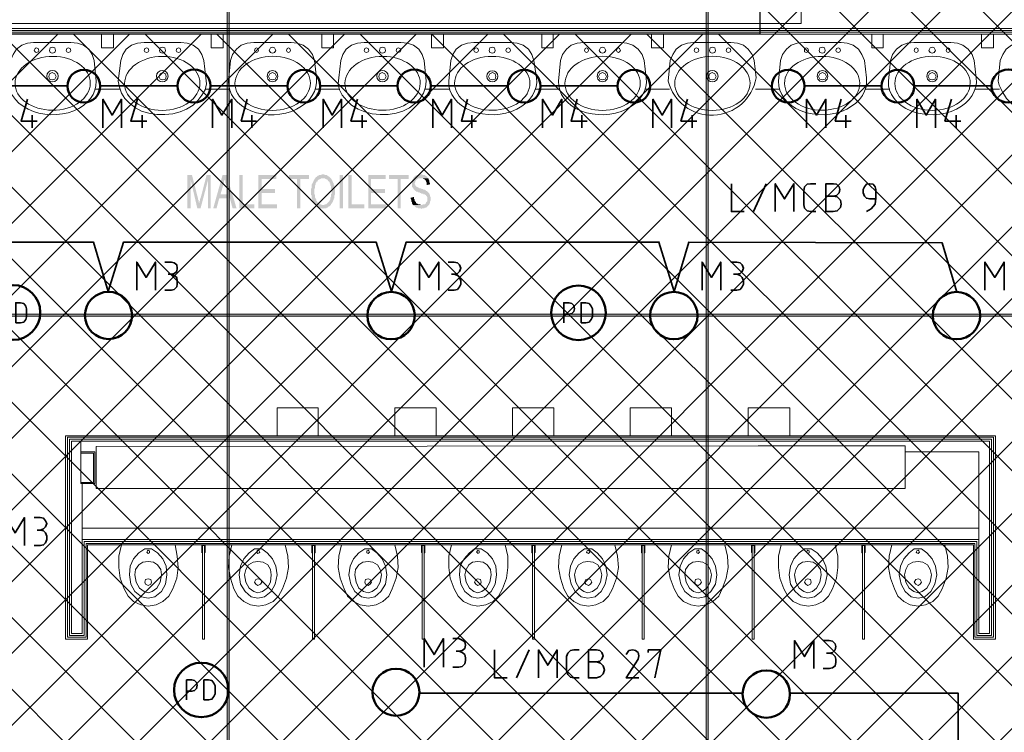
# Model space of a CAD drawing. Header units: millimetres. Extents: x 1.7 to 32.8, y 0.3 to 23.1.
# Tile 68 of 106: x 21.7 to 24.2, y 2.3 to 4.1. Entities that reach past the tile are written whole.
import ezdxf

# ---------------------------------------------------------------- set-up
doc = ezdxf.new("R2010")
doc.units = ezdxf.units.MM
doc.layers.add('PDF_Geometry', color=9, linetype='Continuous', true_color=0x808080)
doc.layers.add('PDF_Solid Fills', color=9, linetype='Continuous', true_color=0x808080)

msp = doc.modelspace()

# ---------------------------------------------------------------- hatches: boundary and pattern name
h = msp.add_hatch()
h.set_pattern_fill('ANSI37', color=256, scale=0.04)
edge = h.paths.add_edge_path()
edge.add_line((20.8971, 4.0215), (20.902, 1.01))
edge.add_line((20.902, 1.01), (25.1312, 0.9183))
edge.add_line((25.1312, 0.9183), (25.1103, 9.4614))
edge.add_line((25.1103, 9.4614), (23.5612, 9.4147))
edge.add_line((23.5612, 9.4147), (23.5612, 4.0215))
edge.add_line((23.5612, 4.0215), (20.902, 4.0215))
at = {"layer": 'PDF_Solid Fills', "transparency": 33554559}
for points in [[(22.1387, 3.6682), (22.127, 3.6682), (22.127, 3.5849), (22.1354, 3.5849), (22.1354, 3.6565)], [(22.1387, 3.6682), (22.1354, 3.6565), (22.152, 3.5849), (22.157, 3.5966), (22.157, 3.5982), (22.1554, 3.5999), (22.1554, 3.6049), (22.1537, 3.6066), (22.1537, 3.6099)], [(22.1854, 3.6682), (22.1754, 3.6682), (22.1603, 3.6099), (22.1603, 3.6099), (22.1587, 3.6082), (22.1587, 3.6032), (22.157, 3.6015), (22.157, 3.5966), (22.152, 3.5849), (22.1603, 3.5849), (22.1787, 3.6549)], [(22.2253, 3.6682), (22.2153, 3.6682), (22.192, 3.5849), (22.2003, 3.5849), (22.207, 3.6099), (22.2337, 3.6099), (22.2103, 3.6199), (22.217, 3.6432), (22.217, 3.6465), (22.2187, 3.6482), (22.2187, 3.6532), (22.2203, 3.6549), (22.2203, 3.6599)], [(22.2253, 3.6682), (22.2203, 3.6599), (22.2203, 3.6565), (22.222, 3.6549), (22.222, 3.6499), (22.2237, 3.6465), (22.2237, 3.6449), (22.2253, 3.6416), (22.2304, 3.6199), (22.2103, 3.6199), (22.2337, 3.6099), (22.2404, 3.5849), (22.2504, 3.5849)], [(22.2653, 3.6682), (22.257, 3.6682), (22.257, 3.5849), (22.2953, 3.5849), (22.2953, 3.5949), (22.2653, 3.5949)], [(22.3503, 3.6682), (22.3053, 3.6682), (22.3053, 3.5849), (22.352, 3.5849), (22.352, 3.5949), (22.3137, 3.5949), (22.3137, 3.6232), (22.347, 3.6232), (22.347, 3.6332), (22.3137, 3.6332), (22.3137, 3.6582), (22.3503, 3.6582)], [(22.432, 3.6682), (22.382, 3.6682), (22.382, 3.6582), (22.402, 3.6582), (22.402, 3.5849), (22.4103, 3.5849), (22.4103, 3.6582), (22.432, 3.6582)], [(22.4487, 3.6616), (22.447, 3.6599), (22.4453, 3.6582), (22.4453, 3.6565), (22.4437, 3.6549), (22.4437, 3.6532), (22.442, 3.6516), (22.442, 3.6499), (22.4404, 3.6482), (22.4404, 3.6465), (22.4387, 3.6449), (22.4387, 3.6365), (22.437, 3.6332), (22.437, 3.6249), (22.437, 3.6182), (22.4387, 3.6166), (22.4387, 3.6099), (22.4404, 3.6066), (22.4404, 3.6049), (22.4404, 3.6049), (22.442, 3.6032), (22.442, 3.5999), (22.4437, 3.5982), (22.4453, 3.5966), (22.4453, 3.5949), (22.447, 3.5932), (22.4487, 3.5915), (22.4503, 3.5915), (22.452, 3.5899), (22.452, 3.5882), (22.4537, 3.5882), (22.4553, 3.5866), (22.457, 3.5866), (22.4587, 3.5849), (22.4653, 3.5849), (22.467, 3.5832), (22.467, 3.5832), (22.4687, 3.5849), (22.4753, 3.5849), (22.477, 3.5866), (22.4787, 3.5866), (22.4803, 3.5882), (22.482, 3.5899), (22.4837, 3.5899), (22.4853, 3.5915), (22.487, 3.5932), (22.4637, 3.5932), (22.462, 3.5949), (22.4587, 3.5949), (22.457, 3.5966), (22.4553, 3.5982), (22.4537, 3.5982), (22.4537, 3.5999), (22.452, 3.6015), (22.452, 3.6032), (22.4503, 3.6032), (22.4503, 3.6066), (22.4487, 3.6082), (22.4487, 3.6099), (22.447, 3.6115), (22.447, 3.6182), (22.4453, 3.6199), (22.4453, 3.6332), (22.447, 3.6349), (22.447, 3.6416), (22.4487, 3.6449), (22.4487, 3.6482), (22.4503, 3.6499), (22.4503, 3.6516), (22.452, 3.6516), (22.4537, 3.6532), (22.4537, 3.6549), (22.4553, 3.6565), (22.457, 3.6565), (22.4587, 3.6582), (22.4603, 3.6582), (22.462, 3.6599), (22.467, 3.6599)], [(22.467, 3.6699), (22.4637, 3.6699), (22.462, 3.6682), (22.457, 3.6682), (22.4553, 3.6665), (22.4537, 3.6665), (22.452, 3.6649), (22.4503, 3.6632), (22.4487, 3.6632), (22.4487, 3.6616), (22.467, 3.6599), (22.472, 3.6599), (22.4737, 3.6582), (22.4753, 3.6582), (22.477, 3.6565), (22.4787, 3.6565), (22.4787, 3.6549), (22.4803, 3.6532), (22.482, 3.6516), (22.4837, 3.6499), (22.4837, 3.6482), (22.4853, 3.6465), (22.4853, 3.6432), (22.487, 3.6399), (22.487, 3.6332), (22.4887, 3.6316), (22.4887, 3.6215), (22.487, 3.6199), (22.487, 3.6132), (22.4853, 3.6115), (22.4853, 3.6066), (22.4837, 3.6049), (22.4837, 3.6032), (22.482, 3.6015), (22.482, 3.6015), (22.4803, 3.5999), (22.4787, 3.5982), (22.4787, 3.5982), (22.477, 3.5966), (22.4753, 3.5949), (22.472, 3.5949), (22.4703, 3.5932), (22.467, 3.5932), (22.487, 3.5932), (22.487, 3.5949), (22.4887, 3.5966), (22.4903, 3.5982), (22.4903, 3.5999), (22.492, 3.6015), (22.492, 3.6049), (22.4937, 3.6049), (22.4937, 3.6082), (22.4953, 3.6099), (22.4953, 3.6166), (22.497, 3.6199), (22.497, 3.6332), (22.4953, 3.6365), (22.4953, 3.6432), (22.4937, 3.6449), (22.4937, 3.6482), (22.492, 3.6499), (22.492, 3.6516), (22.4903, 3.6532), (22.4903, 3.6549), (22.4887, 3.6565), (22.4887, 3.6582), (22.487, 3.6599), (22.4853, 3.6616), (22.4837, 3.6632), (22.482, 3.6649), (22.4803, 3.6649), (22.4787, 3.6665), (22.477, 3.6682), (22.472, 3.6682), (22.4703, 3.6699), (22.4687, 3.6699)], [(22.5387, 3.6682), (22.5303, 3.6682), (22.5303, 3.5849), (22.5703, 3.5849), (22.5703, 3.5949), (22.5387, 3.5949)], [(22.6237, 3.6682), (22.5803, 3.6682), (22.5803, 3.5849), (22.6253, 3.5849), (22.6253, 3.5949), (22.587, 3.5949), (22.587, 3.6232), (22.622, 3.6232), (22.622, 3.6332), (22.587, 3.6332), (22.587, 3.6582), (22.6237, 3.6582)], [(22.682, 3.6682), (22.632, 3.6682), (22.632, 3.6582), (22.6537, 3.6582), (22.6537, 3.5849), (22.662, 3.5849), (22.662, 3.6582), (22.682, 3.6582)], [(22.712, 3.6699), (22.707, 3.6699), (22.7053, 3.6682), (22.702, 3.6682), (22.7003, 3.6665), (22.6987, 3.6665), (22.697, 3.6649), (22.6953, 3.6632), (22.6937, 3.6616), (22.6937, 3.6599), (22.692, 3.6582), (22.692, 3.6582), (22.6903, 3.6549), (22.6903, 3.6382), (22.692, 3.6365), (22.692, 3.6365), (22.6937, 3.6349), (22.6937, 3.6332), (22.6953, 3.6316), (22.697, 3.6299), (22.6987, 3.6282), (22.7003, 3.6282), (22.7003, 3.6265), (22.7037, 3.6265), (22.7053, 3.6249), (22.7087, 3.6249), (22.7103, 3.6232), (22.712, 3.6232), (22.7137, 3.6215), (22.7187, 3.6215), (22.7187, 3.6199), (22.722, 3.6199), (22.7237, 3.6182), (22.7253, 3.6182), (22.7253, 3.6166), (22.727, 3.6149), (22.727, 3.6149), (22.7287, 3.6115), (22.7287, 3.6032), (22.727, 3.6015), (22.7253, 3.5999), (22.7253, 3.5982), (22.7237, 3.5966), (22.722, 3.5949), (22.717, 3.5949), (22.7153, 3.5932), (22.692, 3.5932), (22.6937, 3.5915), (22.6953, 3.5915), (22.697, 3.5899), (22.6987, 3.5882), (22.7003, 3.5866), (22.7037, 3.5866), (22.7053, 3.5849), (22.712, 3.5849), (22.7137, 3.5832), (22.7137, 3.5832), (22.7153, 3.5849), (22.7203, 3.5849), (22.722, 3.5866), (22.7253, 3.5866), (22.727, 3.5882), (22.727, 3.5882), (22.7287, 3.5899), (22.7303, 3.5915), (22.732, 3.5932), (22.7337, 3.5949), (22.7337, 3.5966), (22.7353, 3.5982), (22.7353, 3.6015), (22.737, 3.6049), (22.737, 3.6115), (22.7353, 3.6149), (22.7353, 3.6182), (22.7337, 3.6199), (22.7337, 3.6215), (22.732, 3.6232), (22.7303, 3.6249), (22.7287, 3.6265), (22.727, 3.6282), (22.7253, 3.6282), (22.7253, 3.6299), (22.7237, 3.6299), (22.722, 3.6316), (22.7187, 3.6316), (22.717, 3.6332), (22.7153, 3.6332), (22.712, 3.6349), (22.7087, 3.6349), (22.707, 3.6365), (22.7053, 3.6365), (22.7037, 3.6382), (22.702, 3.6382), (22.7003, 3.6399), (22.7003, 3.6399), (22.6987, 3.6416), (22.6987, 3.6432), (22.697, 3.6449), (22.697, 3.6482), (22.697, 3.6482), (22.6987, 3.6516), (22.6987, 3.6532), (22.7003, 3.6549), (22.7003, 3.6565), (22.702, 3.6565), (22.7037, 3.6582), (22.7037, 3.6582), (22.7053, 3.6599), (22.7303, 3.6599), (22.7287, 3.6616), (22.7287, 3.6632), (22.727, 3.6649), (22.7253, 3.6649), (22.7237, 3.6665), (22.7237, 3.6665), (22.722, 3.6682), (22.717, 3.6682), (22.7153, 3.6699), (22.7137, 3.6699)], [(22.7303, 3.6599), (22.712, 3.6599), (22.717, 3.6599), (22.7187, 3.6582), (22.7203, 3.6582), (22.722, 3.6565), (22.722, 3.6565), (22.7237, 3.6549), (22.7253, 3.6532), (22.7253, 3.6516), (22.727, 3.6482), (22.727, 3.6432), (22.7353, 3.6449), (22.7353, 3.6465), (22.7337, 3.6499), (22.7337, 3.6532), (22.732, 3.6565), (22.732, 3.6582), (22.732, 3.6582)], [(22.6953, 3.6132), (22.687, 3.6115), (22.687, 3.6082), (22.6887, 3.6049), (22.6887, 3.6015), (22.6903, 3.5999), (22.6903, 3.5966), (22.692, 3.5949), (22.692, 3.5932), (22.7137, 3.5932), (22.712, 3.5932), (22.7103, 3.5949), (22.7053, 3.5949), (22.7037, 3.5966), (22.702, 3.5966), (22.7003, 3.5982), (22.7003, 3.5999), (22.6987, 3.6015), (22.697, 3.6032), (22.697, 3.6066), (22.6953, 3.6082), (22.6953, 3.6099)], [(29.8551, 3.3165), (29.8551, 3.3199), (2.9827, 3.3199), (2.9827, 3.3149), (29.8551, 3.3149)]]:
    msp.add_hatch(color=256, dxfattribs=at).paths.add_polyline_path(points)

# ---------------------------------------------------------------- linework, layer by layer
msp.add_lwpolyline([(20.8971, 4.0215), (20.902, 1.01), (25.1312, 0.9183), (25.1103, 9.4614), (23.5612, 9.4147), (23.5612, 4.0215), (20.902, 4.0215)])
at = {"layer": 'PDF_Geometry', "lineweight": 5}
for points in [[(22.232, 0.2783), (22.232, 22.9143), (22.232, 22.8592), (22.227, 22.8592), (22.227, 22.9143), (22.227, 0.2783)], [(23.432, 0.2783), (23.432, 22.9143), (23.432, 22.8592), (23.427, 22.8592), (23.427, 22.9143), (23.427, 0.2783)]]:
    msp.add_lwpolyline(points, dxfattribs=at)
at = {"layer": 'PDF_Geometry', "lineweight": 18}
for points in [[(17.1989, 4.0482), (17.1989, 4.3832), (17.3005, 4.3832), (17.3005, 4.1415), (23.557, 4.1415), (23.557, 4.3949), (23.6653, 4.3949), (23.6653, 4.0482), (17.3005, 4.0482), (17.3005, 3.8632), (17.0672, 3.8632), (17.0672, 3.9599), (17.1989, 3.9599)], [(21.942, 3.9865), (21.942, 4.0215), (21.912, 4.0215), (21.912, 3.9865)], [(22.217, 3.9865), (22.217, 4.0215), (22.187, 4.0215), (22.187, 3.9865)], [(22.4937, 3.9865), (22.4937, 4.0215), (22.4637, 4.0215), (22.4637, 3.9865)], [(22.7687, 3.9865), (22.7687, 4.0215), (22.7387, 4.0215), (22.7387, 3.9865)], [(23.0437, 3.9865), (23.0437, 4.0215), (23.0153, 4.0215), (23.0153, 3.9865)], [(23.3203, 3.9865), (23.3203, 4.0215), (23.2903, 4.0215), (23.2903, 3.9865)], [(23.8703, 3.9865), (23.8703, 4.0215), (23.842, 4.0215), (23.842, 3.9865)], [(24.147, 3.9865), (24.147, 4.0215), (24.117, 4.0215), (24.117, 3.9865)], [(22.1104, 3.9999), (22.127, 3.9982), (22.142, 3.9932), (22.1554, 3.9832), (22.1637, 3.9699), (22.1687, 3.9549), (22.1737, 3.9115), (22.1754, 3.8965), (22.172, 3.8815), (22.1637, 3.8682), (22.1537, 3.8549), (22.142, 3.8432), (22.1253, 3.8332), (22.1087, 3.8265), (22.0904, 3.8215), (22.0704, 3.8199), (22.0504, 3.8199), (22.0304, 3.8232), (22.012, 3.8282), (21.997, 3.8365), (21.982, 3.8482), (21.9703, 3.8599), (21.962, 3.8732), (21.957, 3.8882), (21.9537, 3.9032), (21.9603, 3.9549), (21.9654, 3.9699), (21.9737, 3.9832), (21.987, 3.9932), (22.002, 3.9982), (22.0187, 3.9999), (22.0637, 3.9999)], [(22.7203, 3.9549), (22.7153, 3.9699), (22.707, 3.9832), (22.6937, 3.9932), (22.6787, 3.9982), (22.662, 3.9999), (22.6153, 3.9999), (22.5703, 3.9999), (22.5537, 3.9982), (22.5387, 3.9932), (22.5253, 3.9832), (22.517, 3.9699), (22.512, 3.9549), (22.507, 3.9115), (22.5053, 3.8965), (22.5087, 3.8815), (22.5153, 3.8682), (22.527, 3.8549), (22.5387, 3.8432), (22.5553, 3.8332), (22.572, 3.8265), (22.5903, 3.8215), (22.6103, 3.8199), (22.6303, 3.8199), (22.6503, 3.8232), (22.667, 3.8282), (22.6837, 3.8365), (22.6987, 3.8482), (22.7103, 3.8599), (22.7187, 3.8732), (22.7237, 3.8882), (22.7253, 3.9032)], [(21.7554, 3.9799), (21.7537, 3.9849), (21.7487, 3.9865), (21.7454, 3.9849), (21.7437, 3.9799), (21.7454, 3.9765), (21.7487, 3.9749), (21.7537, 3.9765)], [(21.797, 3.9799), (21.7954, 3.9865), (21.7887, 3.9882), (21.7837, 3.9865), (21.782, 3.9799), (21.7837, 3.9749), (21.7887, 3.9732), (21.7954, 3.9749)], [(21.8354, 3.9799), (21.8337, 3.9849), (21.8287, 3.9865), (21.8254, 3.9849), (21.8237, 3.9799), (21.8254, 3.9765), (21.8287, 3.9749), (21.8337, 3.9765)], [(22.0304, 3.9799), (22.0287, 3.9849), (22.0254, 3.9865), (22.0203, 3.9849), (22.0187, 3.9799), (22.0203, 3.9765), (22.0254, 3.9749), (22.0287, 3.9765)], [(22.072, 3.9799), (22.0704, 3.9865), (22.0653, 3.9882), (22.0587, 3.9865), (22.057, 3.9799), (22.0587, 3.9749), (22.0653, 3.9732), (22.0704, 3.9749)], [(22.1104, 3.9799), (22.1087, 3.9849), (22.1054, 3.9865), (22.1004, 3.9849), (22.0987, 3.9799), (22.1004, 3.9765), (22.1054, 3.9749), (22.1087, 3.9765)], [(22.3053, 3.9799), (22.3037, 3.9849), (22.3003, 3.9865), (22.297, 3.9849), (22.2953, 3.9799), (22.297, 3.9765), (22.3003, 3.9749), (22.3037, 3.9765)], [(22.3487, 3.9799), (22.3454, 3.9865), (22.3403, 3.9882), (22.3354, 3.9865), (22.332, 3.9799), (22.3354, 3.9749), (22.3403, 3.9732), (22.3454, 3.9749)], [(22.3853, 3.9799), (22.3837, 3.9849), (22.3803, 3.9865), (22.377, 3.9849), (22.3753, 3.9799), (22.377, 3.9765), (22.3803, 3.9749), (22.3837, 3.9765)], [(22.582, 3.9799), (22.5803, 3.9849), (22.5753, 3.9865), (22.572, 3.9849), (22.5703, 3.9799), (22.572, 3.9765), (22.5753, 3.9749), (22.5803, 3.9765)], [(22.6237, 3.9799), (22.622, 3.9865), (22.6153, 3.9882), (22.6103, 3.9865), (22.6087, 3.9799), (22.6103, 3.9749), (22.6153, 3.9732), (22.622, 3.9749)], [(22.662, 3.9799), (22.6603, 3.9849), (22.6553, 3.9865), (22.652, 3.9849), (22.6503, 3.9799), (22.652, 3.9765), (22.6553, 3.9749), (22.6603, 3.9765)], [(22.857, 3.9799), (22.8553, 3.9849), (22.852, 3.9865), (22.847, 3.9849), (22.8453, 3.9799), (22.847, 3.9765), (22.852, 3.9749), (22.8553, 3.9765)], [(22.8987, 3.9799), (22.897, 3.9865), (22.892, 3.9882), (22.8853, 3.9865), (22.8837, 3.9799), (22.8853, 3.9749), (22.892, 3.9732), (22.897, 3.9749)], [(22.937, 3.9799), (22.9353, 3.9849), (22.932, 3.9865), (22.927, 3.9849), (22.9253, 3.9799), (22.927, 3.9765), (22.932, 3.9749), (22.9353, 3.9765)], [(23.132, 3.9799), (23.1303, 3.9849), (23.127, 3.9865), (23.1236, 3.9849), (23.122, 3.9799), (23.1236, 3.9765), (23.127, 3.9749), (23.1303, 3.9765)], [(23.1753, 3.9799), (23.172, 3.9865), (23.167, 3.9882), (23.162, 3.9865), (23.1587, 3.9799), (23.162, 3.9749), (23.167, 3.9732), (23.172, 3.9749)], [(23.212, 3.9799), (23.2103, 3.9849), (23.207, 3.9865), (23.2037, 3.9849), (23.202, 3.9799), (23.2037, 3.9765), (23.207, 3.9749), (23.2103, 3.9765)], [(23.4086, 3.9799), (23.407, 3.9849), (23.402, 3.9865), (23.3986, 3.9849), (23.397, 3.9799), (23.3986, 3.9765), (23.402, 3.9749), (23.407, 3.9765)], [(23.4503, 3.9799), (23.4487, 3.9865), (23.442, 3.9882), (23.437, 3.9865), (23.4353, 3.9799), (23.437, 3.9749), (23.442, 3.9732), (23.4487, 3.9749)], [(23.4886, 3.9799), (23.487, 3.9849), (23.482, 3.9865), (23.4786, 3.9849), (23.477, 3.9799), (23.4786, 3.9765), (23.482, 3.9749), (23.487, 3.9765)], [(23.6836, 3.9799), (23.682, 3.9849), (23.6786, 3.9865), (23.6736, 3.9849), (23.6736, 3.9765), (23.6786, 3.9749), (23.682, 3.9765)], [(23.7253, 3.9799), (23.7236, 3.9865), (23.7186, 3.9882), (23.712, 3.9865), (23.7103, 3.9799), (23.712, 3.9749), (23.7186, 3.9732), (23.7236, 3.9749)], [(23.7636, 3.9799), (23.762, 3.9849), (23.7586, 3.9865), (23.7536, 3.9849), (23.752, 3.9799), (23.7536, 3.9765), (23.7586, 3.9749), (23.762, 3.9765)], [(23.9586, 3.9799), (23.957, 3.9849), (23.9536, 3.9865), (23.9503, 3.9849), (23.9486, 3.9799), (23.9503, 3.9765), (23.9536, 3.9749), (23.957, 3.9765)], [(24.002, 3.9799), (23.9986, 3.9865), (23.9936, 3.9882), (23.9886, 3.9865), (23.9853, 3.9799), (23.9886, 3.9749), (23.9936, 3.9732), (23.9986, 3.9749)], [(24.0386, 3.9799), (24.037, 3.9849), (24.0336, 3.9865), (24.0303, 3.9849), (24.0286, 3.9799), (24.0303, 3.9765), (24.0336, 3.9749), (24.037, 3.9765)], [(21.7987, 3.9149), (21.7954, 3.9215), (21.7887, 3.9249), (21.782, 3.9215), (21.7804, 3.9149), (21.782, 3.9082), (21.7887, 3.9065), (21.7954, 3.9082)], [(22.0737, 3.9149), (22.072, 3.9215), (22.0653, 3.9249), (22.0587, 3.9215), (22.0553, 3.9149), (22.0587, 3.9082), (22.0653, 3.9065), (22.072, 3.9082)], [(22.3537, 3.9149), (22.352, 3.9232), (22.347, 3.9282), (22.3403, 3.9299), (22.3337, 3.9282), (22.3287, 3.9232), (22.327, 3.9149), (22.3287, 3.9082), (22.3337, 3.9032), (22.3403, 3.9015), (22.347, 3.9032), (22.352, 3.9082)], [(22.3503, 3.9149), (22.347, 3.9215), (22.3403, 3.9249), (22.3337, 3.9215), (22.3303, 3.9149), (22.3337, 3.9082), (22.3403, 3.9065), (22.347, 3.9082)], [(22.6253, 3.9149), (22.622, 3.9215), (22.6153, 3.9249), (22.6087, 3.9215), (22.607, 3.9149), (22.6087, 3.9082), (22.6153, 3.9065), (22.622, 3.9082)], [(22.9003, 3.9149), (22.8987, 3.9215), (22.892, 3.9249), (22.8853, 3.9215), (22.882, 3.9149), (22.8853, 3.9082), (22.892, 3.9065), (22.8987, 3.9082)], [(23.1803, 3.9149), (23.1786, 3.9232), (23.1737, 3.9282), (23.167, 3.9299), (23.1603, 3.9282), (23.1553, 3.9232), (23.1537, 3.9149), (23.1553, 3.9082), (23.1603, 3.9032), (23.167, 3.9015), (23.1737, 3.9032), (23.1786, 3.9082)], [(23.177, 3.9149), (23.1737, 3.9215), (23.167, 3.9249), (23.1603, 3.9215), (23.157, 3.9149), (23.1603, 3.9082), (23.167, 3.9065), (23.1737, 3.9082)], [(23.452, 3.9149), (23.4487, 3.9215), (23.442, 3.9249), (23.4353, 3.9215), (23.4336, 3.9149), (23.4353, 3.9082), (23.442, 3.9065), (23.4487, 3.9082)], [(23.732, 3.9149), (23.7303, 3.9232), (23.7253, 3.9282), (23.7186, 3.9299), (23.712, 3.9282), (23.707, 3.9232), (23.7053, 3.9149), (23.707, 3.9082), (23.712, 3.9032), (23.7186, 3.9015), (23.7253, 3.9032), (23.7303, 3.9082)], [(23.7286, 3.9149), (23.7253, 3.9215), (23.7186, 3.9249), (23.712, 3.9215), (23.7086, 3.9149), (23.712, 3.9082), (23.7186, 3.9065), (23.7253, 3.9082)], [(24.007, 3.9149), (24.0053, 3.9232), (24.0003, 3.9282), (23.9936, 3.9299), (23.987, 3.9282), (23.9819, 3.9232), (23.9803, 3.9149), (23.9819, 3.9082), (23.987, 3.9032), (23.9936, 3.9015), (24.0003, 3.9032), (24.0053, 3.9082)], [(24.0036, 3.9149), (24.0003, 3.9215), (23.9936, 3.9249), (23.987, 3.9215), (23.9836, 3.9149), (23.987, 3.9082), (23.9936, 3.9065), (24.0003, 3.9082)], [(22.4553, 3.0149), (22.4553, 3.0849), (22.352, 3.0849), (22.352, 3.0149)], [(22.7503, 3.0149), (22.7503, 3.0849), (22.647, 3.0849), (22.647, 3.0149)], [(23.0453, 3.0149), (23.0453, 3.0849), (22.942, 3.0849), (22.942, 3.0149)], [(23.3403, 3.0149), (23.3403, 3.0849), (23.237, 3.0849), (23.237, 3.0149)], [(23.637, 3.0149), (23.637, 3.0849), (23.532, 3.0849), (23.532, 3.0149)], [(24.097, 2.7416), (21.877, 2.7416), (21.877, 2.5049), (21.822, 2.5049), (21.822, 3.0149), (24.1519, 3.0149), (24.1519, 2.5049), (24.097, 2.5049)], [(24.1003, 2.7449), (21.8737, 2.7449), (21.8737, 2.5099), (21.827, 2.5099), (21.827, 3.0116), (24.147, 3.0116), (24.147, 2.5099), (24.1003, 2.5099)], [(24.1053, 2.7499), (21.8687, 2.7499), (21.8687, 2.5149), (21.832, 2.5149), (21.832, 3.0066), (24.1419, 3.0066), (24.1419, 2.5149), (24.1053, 2.5149)], [(23.6653, 2.9899), (23.9253, 2.9899), (23.9253, 2.8832), (21.8987, 2.8832), (21.8987, 2.9882), (23.557, 2.9899)], [(21.8604, 2.9749), (21.8604, 2.9716), (21.892, 2.9716), (21.892, 2.8982), (21.8604, 2.8982), (21.8604, 2.8949), (21.8954, 2.8949), (21.8954, 2.9749)], [(21.9687, 2.6316), (21.9787, 2.6132), (21.992, 2.5999), (22.0104, 2.5916), (22.0287, 2.5882), (22.0487, 2.5916), (22.0653, 2.5999), (22.0804, 2.6132), (22.0904, 2.6316), (22.1004, 2.6582), (22.1037, 2.6849), (22.102, 2.7132), (22.097, 2.7416), (21.962, 2.7416), (21.9554, 2.7132), (21.9554, 2.6849), (21.9587, 2.6582)], [(22.2437, 2.6316), (22.2537, 2.6132), (22.2687, 2.5999), (22.2854, 2.5916), (22.3053, 2.5882), (22.3237, 2.5916), (22.342, 2.5999), (22.3554, 2.6132), (22.3653, 2.6316), (22.3753, 2.6582), (22.3803, 2.6849), (22.3787, 2.7132), (22.372, 2.7416), (22.2387, 2.7416), (22.232, 2.7132), (22.2304, 2.6849), (22.2353, 2.6582)], [(22.4453, 2.7216), (22.447, 2.7216), (22.447, 2.7416), (22.4387, 2.7416), (22.4387, 2.7216), (22.4404, 2.7216), (22.4404, 2.7399), (22.4453, 2.7399)], [(22.5203, 2.6316), (22.5287, 2.6132), (22.5437, 2.5999), (22.5603, 2.5916), (22.5803, 2.5882), (22.6003, 2.5916), (22.617, 2.5999), (22.632, 2.6132), (22.6403, 2.6316), (22.6503, 2.6582), (22.6553, 2.6849), (22.6537, 2.7132), (22.647, 2.7416), (22.5137, 2.7416), (22.507, 2.7132), (22.5053, 2.6849), (22.5103, 2.6582)], [(22.7203, 2.7216), (22.722, 2.7216), (22.722, 2.7416), (22.7137, 2.7416), (22.7137, 2.7232), (22.7153, 2.7216), (22.7153, 2.7399), (22.7203, 2.7399)], [(22.7953, 2.6316), (22.8053, 2.6132), (22.8187, 2.5999), (22.837, 2.5916), (22.8553, 2.5882), (22.8753, 2.5916), (22.8937, 2.5999), (22.907, 2.6132), (22.917, 2.6316), (22.927, 2.6582), (22.9303, 2.6849), (22.9303, 2.7132), (22.9236, 2.7416), (22.7887, 2.7416), (22.782, 2.7132), (22.782, 2.6849), (22.7853, 2.6582)], [(22.997, 2.7216), (22.9986, 2.7232), (22.9986, 2.7416), (22.9903, 2.7416), (22.9903, 2.7216), (22.992, 2.7216), (22.992, 2.7399), (22.997, 2.7399)], [(23.0703, 2.6316), (23.0803, 2.6132), (23.0953, 2.5999), (23.112, 2.5916), (23.132, 2.5882), (23.1503, 2.5916), (23.1686, 2.5999), (23.182, 2.6132), (23.192, 2.6316), (23.202, 2.6582), (23.207, 2.6849), (23.2053, 2.7132), (23.1986, 2.7416), (23.0653, 2.7416), (23.0587, 2.7132), (23.057, 2.6849), (23.062, 2.6582)], [(23.272, 2.7216), (23.2736, 2.7216), (23.2736, 2.7416), (23.2653, 2.7416), (23.2653, 2.7216), (23.267, 2.7216), (23.267, 2.7399), (23.272, 2.7399)], [(23.347, 2.6316), (23.357, 2.6132), (23.3703, 2.5999), (23.3886, 2.5916), (23.407, 2.5882), (23.427, 2.5916), (23.4436, 2.5999), (23.4586, 2.6132), (23.467, 2.6316), (23.477, 2.6582), (23.482, 2.6849), (23.4803, 2.7132), (23.4736, 2.7416), (23.3403, 2.7416), (23.3336, 2.7132), (23.332, 2.6849), (23.337, 2.6582)], [(23.547, 2.7216), (23.5486, 2.7216), (23.5486, 2.7416), (23.5403, 2.7416), (23.5403, 2.7232), (23.542, 2.7216), (23.542, 2.7399), (23.547, 2.7399)], [(23.622, 2.6316), (23.632, 2.6132), (23.6453, 2.5999), (23.6636, 2.5916), (23.6836, 2.5882), (23.702, 2.5916), (23.7203, 2.5999), (23.7336, 2.6132), (23.7436, 2.6316), (23.7536, 2.6582), (23.757, 2.6849), (23.757, 2.7132), (23.7503, 2.7416), (23.6153, 2.7416), (23.6086, 2.7132), (23.6086, 2.6849), (23.612, 2.6582)], [(23.8236, 2.7216), (23.8253, 2.7232), (23.8253, 2.7416), (23.817, 2.7416), (23.817, 2.7216), (23.8186, 2.7216), (23.8186, 2.7399), (23.8236, 2.7399)], [(23.8986, 2.6316), (23.907, 2.6132), (23.922, 2.5999), (23.9386, 2.5916), (23.9586, 2.5882), (23.977, 2.5916), (23.9953, 2.5999), (24.0086, 2.6132), (24.0186, 2.6316), (24.0286, 2.6582), (24.0336, 2.6849), (24.032, 2.7132), (24.0253, 2.7416), (23.892, 2.7416), (23.8853, 2.7132), (23.8836, 2.6849), (23.8886, 2.6582)], [(21.982, 2.6666), (21.9854, 2.6433), (21.9954, 2.6249), (22.012, 2.6116), (22.0287, 2.6082), (22.0453, 2.6116), (22.062, 2.6249), (22.072, 2.6433), (22.0753, 2.6666), (22.0737, 2.6882), (22.0653, 2.7066), (22.052, 2.7216), (22.037, 2.7316), (22.0203, 2.7316), (22.0054, 2.7216), (21.992, 2.7066), (21.9837, 2.6882)], [(22.032, 2.7232), (22.032, 2.7266), (22.0287, 2.7283), (22.027, 2.7266), (22.0254, 2.7232), (22.027, 2.7216), (22.0287, 2.7199), (22.032, 2.7216)], [(22.257, 2.6666), (22.2604, 2.6433), (22.272, 2.6249), (22.287, 2.6116), (22.3037, 2.6082), (22.3203, 2.6116), (22.337, 2.6249), (22.347, 2.6433), (22.352, 2.6666), (22.3487, 2.6882), (22.3403, 2.7066), (22.327, 2.7216), (22.3137, 2.7316), (22.2953, 2.7316), (22.282, 2.7216), (22.2687, 2.7066), (22.2604, 2.6882)], [(22.3087, 2.7232), (22.307, 2.7266), (22.3037, 2.7283), (22.302, 2.7266), (22.3003, 2.7232), (22.302, 2.7216), (22.3037, 2.7199), (22.307, 2.7216)], [(22.532, 2.6666), (22.537, 2.6433), (22.547, 2.6249), (22.5637, 2.6116), (22.5803, 2.6082), (22.597, 2.6116), (22.612, 2.6249), (22.6237, 2.6433), (22.627, 2.6666), (22.6237, 2.6882), (22.6153, 2.7066), (22.602, 2.7216), (22.5887, 2.7316), (22.572, 2.7316), (22.557, 2.7216), (22.5437, 2.7066), (22.5353, 2.6882)], [(22.5837, 2.7232), (22.582, 2.7266), (22.5803, 2.7283), (22.577, 2.7266), (22.577, 2.7216), (22.5803, 2.7199), (22.582, 2.7216)], [(22.8087, 2.6666), (22.812, 2.6433), (22.822, 2.6249), (22.8387, 2.6116), (22.8553, 2.6082), (22.872, 2.6116), (22.8887, 2.6249), (22.8987, 2.6433), (22.902, 2.6666), (22.9003, 2.6882), (22.892, 2.7066), (22.8787, 2.7216), (22.8637, 2.7316), (22.847, 2.7316), (22.8337, 2.7216), (22.8203, 2.7066), (22.8103, 2.6882)], [(22.8587, 2.7232), (22.8587, 2.7266), (22.8553, 2.7283), (22.8537, 2.7266), (22.852, 2.7232), (22.8537, 2.7216), (22.8553, 2.7199), (22.8587, 2.7216)], [(23.0836, 2.6666), (23.0887, 2.6433), (23.0987, 2.6249), (23.1136, 2.6116), (23.1303, 2.6082), (23.1487, 2.6116), (23.1637, 2.6249), (23.1737, 2.6433), (23.1786, 2.6666), (23.1753, 2.6882), (23.167, 2.7066), (23.1537, 2.7216), (23.1403, 2.7316), (23.122, 2.7316), (23.1087, 2.7216), (23.0953, 2.7066), (23.087, 2.6882)], [(23.1353, 2.7232), (23.1336, 2.7266), (23.132, 2.7283), (23.1287, 2.7266), (23.127, 2.7232), (23.1287, 2.7216), (23.132, 2.7199), (23.1336, 2.7216)], [(23.3586, 2.6666), (23.3637, 2.6433), (23.3736, 2.6249), (23.3903, 2.6116), (23.407, 2.6082), (23.4236, 2.6116), (23.4387, 2.6249), (23.4503, 2.6433), (23.4536, 2.6666), (23.4503, 2.6882), (23.442, 2.7066), (23.4286, 2.7216), (23.4153, 2.7316), (23.3986, 2.7316), (23.3836, 2.7216), (23.3703, 2.7066), (23.362, 2.6882)], [(23.4103, 2.7232), (23.4086, 2.7266), (23.407, 2.7283), (23.4037, 2.7266), (23.4037, 2.7216), (23.407, 2.7199), (23.4086, 2.7216)], [(23.6353, 2.6666), (23.6386, 2.6433), (23.6503, 2.6249), (23.6653, 2.6116), (23.682, 2.6082), (23.6986, 2.6116), (23.7153, 2.6249), (23.7253, 2.6433), (23.7303, 2.6666), (23.727, 2.6882), (23.7186, 2.7066), (23.7053, 2.7216), (23.6903, 2.7316), (23.6736, 2.7316), (23.6603, 2.7216), (23.647, 2.7066), (23.6386, 2.6882)], [(23.6853, 2.7232), (23.6853, 2.7266), (23.682, 2.7283), (23.6803, 2.7266), (23.6786, 2.7232), (23.6803, 2.7216), (23.682, 2.7199), (23.6853, 2.7216)], [(23.9103, 2.6666), (23.9153, 2.6433), (23.9253, 2.6249), (23.9403, 2.6116), (23.9586, 2.6082), (23.9753, 2.6116), (23.9903, 2.6249), (24.0003, 2.6433), (24.0053, 2.6666), (24.002, 2.6882), (23.9936, 2.7066), (23.9803, 2.7216), (23.967, 2.7316), (23.9486, 2.7316), (23.9353, 2.7216), (23.922, 2.7066), (23.9136, 2.6882)], [(23.962, 2.7232), (23.9603, 2.7266), (23.9586, 2.7283), (23.9553, 2.7266), (23.9536, 2.7232), (23.9553, 2.7216), (23.9586, 2.7199), (23.9603, 2.7216)], [(21.9954, 2.6666), (21.9987, 2.6482), (22.007, 2.6333), (22.0187, 2.6249), (22.0287, 2.6216), (22.0387, 2.6249), (22.0504, 2.6333), (22.0587, 2.6482), (22.062, 2.6666), (22.0604, 2.6799), (22.052, 2.6916), (22.042, 2.6982), (22.0287, 2.6999), (22.0154, 2.6982), (22.0054, 2.6916), (21.997, 2.6799)], [(22.2704, 2.6666), (22.2737, 2.6482), (22.282, 2.6333), (22.2937, 2.6249), (22.3037, 2.6216), (22.3153, 2.6249), (22.327, 2.6333), (22.3354, 2.6482), (22.337, 2.6666), (22.3354, 2.6799), (22.3287, 2.6916), (22.317, 2.6982), (22.3037, 2.6999), (22.292, 2.6982), (22.2803, 2.6916), (22.2737, 2.6799)], [(22.547, 2.6666), (22.5503, 2.6482), (22.557, 2.6333), (22.5687, 2.6249), (22.5803, 2.6216), (22.5903, 2.6249), (22.602, 2.6333), (22.6103, 2.6482), (22.6137, 2.6666), (22.6103, 2.6799), (22.6037, 2.6916), (22.592, 2.6982), (22.5803, 2.6999), (22.567, 2.6982), (22.557, 2.6916), (22.5487, 2.6799)], [(22.822, 2.6666), (22.8253, 2.6482), (22.8337, 2.6333), (22.8453, 2.6249), (22.8553, 2.6216), (22.8653, 2.6249), (22.877, 2.6333), (22.8853, 2.6482), (22.8887, 2.6666), (22.887, 2.6799), (22.8787, 2.6916), (22.8687, 2.6982), (22.8553, 2.6999), (22.842, 2.6982), (22.832, 2.6916), (22.8253, 2.6799)], [(23.097, 2.6666), (23.1003, 2.6482), (23.1087, 2.6333), (23.1203, 2.6249), (23.1303, 2.6216), (23.142, 2.6249), (23.1537, 2.6333), (23.162, 2.6482), (23.1653, 2.6666), (23.162, 2.6799), (23.1553, 2.6916), (23.1437, 2.6982), (23.1303, 2.6999), (23.1187, 2.6982), (23.107, 2.6916), (23.1003, 2.6799)], [(23.3736, 2.6666), (23.377, 2.6482), (23.3853, 2.6333), (23.3953, 2.6249), (23.407, 2.6216), (23.417, 2.6249), (23.4286, 2.6333), (23.437, 2.6482), (23.4403, 2.6666), (23.437, 2.6799), (23.4303, 2.6916), (23.4186, 2.6982), (23.407, 2.6999), (23.3937, 2.6982), (23.3836, 2.6916), (23.3753, 2.6799)], [(23.6486, 2.6666), (23.652, 2.6482), (23.6603, 2.6333), (23.672, 2.6249), (23.682, 2.6216), (23.6936, 2.6249), (23.7036, 2.6333), (23.712, 2.6482), (23.7153, 2.6666), (23.7136, 2.6799), (23.7053, 2.6916), (23.6953, 2.6982), (23.682, 2.6999), (23.6686, 2.6982), (23.6586, 2.6916), (23.652, 2.6799)], [(23.9236, 2.6666), (23.927, 2.6482), (23.9353, 2.6333), (23.947, 2.6249), (23.9586, 2.6216), (23.9686, 2.6249), (23.9803, 2.6333), (23.9886, 2.6482), (23.9919, 2.6666), (23.9886, 2.6799), (23.9819, 2.6916), (23.9703, 2.6982), (23.9586, 2.6999), (23.9453, 2.6982), (23.9336, 2.6916), (23.927, 2.6799)], [(22.037, 2.6482), (22.0353, 2.6549), (22.0287, 2.6566), (22.022, 2.6549), (22.0203, 2.6482), (22.022, 2.6433), (22.0287, 2.6399), (22.0353, 2.6433)], [(22.3137, 2.6482), (22.3103, 2.6549), (22.3037, 2.6566), (22.2987, 2.6549), (22.2953, 2.6482), (22.2987, 2.6433), (22.3037, 2.6399), (22.3103, 2.6433)], [(22.5887, 2.6482), (22.5853, 2.6549), (22.5803, 2.6566), (22.5737, 2.6549), (22.572, 2.6482), (22.5737, 2.6433), (22.5803, 2.6399), (22.5853, 2.6433)], [(22.8637, 2.6482), (22.862, 2.6549), (22.8553, 2.6566), (22.8503, 2.6549), (22.847, 2.6482), (22.8503, 2.6433), (22.8553, 2.6399), (22.862, 2.6433)], [(23.1403, 2.6482), (23.137, 2.6549), (23.132, 2.6566), (23.1253, 2.6549), (23.122, 2.6482), (23.1253, 2.6433), (23.132, 2.6399), (23.137, 2.6433)], [(23.4153, 2.6482), (23.412, 2.6549), (23.407, 2.6566), (23.4003, 2.6549), (23.3986, 2.6482), (23.4003, 2.6433), (23.407, 2.6399), (23.412, 2.6433)], [(23.6903, 2.6482), (23.6886, 2.6549), (23.682, 2.6566), (23.677, 2.6549), (23.6736, 2.6482), (23.677, 2.6433), (23.682, 2.6399), (23.6886, 2.6433)], [(23.967, 2.6482), (23.9636, 2.6549), (23.9586, 2.6566), (23.952, 2.6549), (23.9486, 2.6482), (23.952, 2.6433), (23.9586, 2.6399), (23.9636, 2.6433)]]:
    msp.add_lwpolyline(points, close=True, dxfattribs=at)
for points in [[(20.8971, 4.0349), (24.7836, 4.0349), (24.7836, 3.5049)], [(20.8971, 4.0299), (24.7836, 4.0299)], [(20.8971, 4.0265), (24.7836, 4.0265)], [(20.8971, 4.0215), (24.5536, 4.0215), (24.5536, 3.0149), (24.5253, 3.0149), (24.5253, 2.8582), (24.6369, 2.8582), (24.6369, 1.0066)], [(21.8987, 3.9032), (21.8937, 3.9549), (21.8887, 3.9699), (21.8804, 3.9832), (21.867, 3.9932), (21.852, 3.9982), (21.8354, 3.9999), (21.7887, 3.9999), (21.742, 3.9999), (21.727, 3.9982), (21.712, 3.9932), (21.6987, 3.9832), (21.6904, 3.9699), (21.6837, 3.9549), (21.6787, 3.9115)], [(22.2304, 3.9032), (22.2353, 3.9549), (22.2404, 3.9699), (22.2504, 3.9832), (22.262, 3.9932), (22.277, 3.9982), (22.2937, 3.9999), (22.3403, 3.9999), (22.387, 3.9999), (22.402, 3.9982), (22.417, 3.9932), (22.4303, 3.9832), (22.4404, 3.9699), (22.4453, 3.9549), (22.4503, 3.9115)], [(22.782, 3.9032), (22.787, 3.9549), (22.792, 3.9699), (22.8003, 3.9832), (22.8137, 3.9932), (22.8287, 3.9982), (22.8453, 3.9999), (22.892, 3.9999), (22.937, 3.9999), (22.9537, 3.9982), (22.9687, 3.9932), (22.982, 3.9832), (22.9903, 3.9699), (22.9953, 3.9549), (23.002, 3.9115)], [(23.057, 3.9032), (23.062, 3.9549), (23.067, 3.9699), (23.077, 3.9832), (23.0887, 3.9932), (23.1036, 3.9982), (23.1203, 3.9999), (23.167, 3.9999), (23.2137, 3.9999), (23.2286, 3.9982), (23.2437, 3.9932), (23.257, 3.9832), (23.267, 3.9699), (23.272, 3.9549), (23.277, 3.9115)], [(23.6086, 3.9032), (23.6136, 3.9549), (23.6186, 3.9699), (23.6286, 3.9832), (23.6403, 3.9932), (23.6553, 3.9982), (23.672, 3.9999), (23.7186, 3.9999), (23.7653, 3.9999), (23.7803, 3.9982), (23.7953, 3.9932), (23.8086, 3.9832), (23.817, 3.9699), (23.8236, 3.9549), (23.8286, 3.9115)], [(23.8836, 3.9032), (23.8886, 3.9549), (23.8936, 3.9699), (23.9036, 3.9832), (23.917, 3.9932), (23.9303, 3.9982), (23.947, 3.9999), (23.9936, 3.9999), (24.0403, 3.9999), (24.0569, 3.9982), (24.0703, 3.9932), (24.0836, 3.9832), (24.0936, 3.9699), (24.0986, 3.9549), (24.1036, 3.9115)], [(21.957, 3.8832), (21.897, 3.8832)], [(22.2337, 3.8832), (22.172, 3.8832)], [(22.5087, 3.8832), (22.447, 3.8832)], [(22.7837, 3.8832), (22.7237, 3.8832)], [(23.0603, 3.8832), (22.9986, 3.8832)], [(23.3353, 3.8832), (23.2736, 3.8832)], [(23.6103, 3.8832), (23.5503, 3.8832)], [(23.8869, 3.8832), (23.8253, 3.8832)], [(24.1619, 3.8832), (24.1003, 3.8832)], [(22.0437, 3.0116), (21.9354, 3.0116)], [(23.9253, 2.9749), (24.1103, 2.9749), (24.1103, 2.5199), (24.137, 2.5199), (24.137, 3.0016), (21.837, 3.0016), (21.837, 2.5199), (21.8637, 2.5199), (21.8637, 2.8949)], [(21.8604, 2.8949), (21.8604, 3.0016)], [(22.0437, 3.0066), (21.9404, 3.0066)], [(22.0437, 3.0016), (21.9454, 3.0016)], [(24.1103, 2.7832), (21.8637, 2.7832)], [(24.1103, 2.7549), (21.8637, 2.7549)], [(22.1703, 2.7416), (22.1637, 2.7416), (22.1637, 2.7216)], [(22.1654, 2.7216), (22.1654, 2.7399), (22.1703, 2.7399), (22.1703, 2.7216), (22.172, 2.7232), (22.172, 2.7416)], [(22.1654, 2.7399), (22.1654, 2.5049), (22.1703, 2.5049), (22.1703, 2.7399)], [(22.167, 2.7416), (22.167, 2.7399)], [(22.4404, 2.7399), (22.4404, 2.5049), (22.4453, 2.5049), (22.4453, 2.7399)], [(22.442, 2.7416), (22.442, 2.7399)], [(22.7153, 2.7399), (22.7153, 2.5049), (22.7203, 2.5049), (22.7203, 2.7399)], [(22.7187, 2.7416), (22.7187, 2.7399)], [(22.992, 2.7399), (22.992, 2.5049), (22.997, 2.5049), (22.997, 2.7399)], [(22.9937, 2.7416), (22.9937, 2.7399)], [(23.267, 2.7399), (23.267, 2.5049), (23.272, 2.5049), (23.272, 2.7399)], [(23.2687, 2.7416), (23.2687, 2.7399)], [(23.542, 2.7399), (23.542, 2.5049), (23.547, 2.5049), (23.547, 2.7399)], [(23.5453, 2.7416), (23.5453, 2.7399)], [(23.8186, 2.7399), (23.8186, 2.5049), (23.8236, 2.5049), (23.8236, 2.7399)], [(23.8203, 2.7416), (23.8203, 2.7399)]]:
    msp.add_lwpolyline(points, dxfattribs=at)
for points in [[(23.332, 3.9032), (23.337, 3.9549), (23.3437, 3.9699), (23.352, 3.9832), (23.3653, 3.9932), (23.3803, 3.9982), (23.3953, 3.9999), (23.442, 3.9999), (23.4886, 3.9999), (23.5053, 3.9982), (23.5203, 3.9932), (23.532, 3.9832), (23.542, 3.9699), (23.547, 3.9549), (23.552, 3.9115, -0.810732)], [(24.1586, 3.9032), (24.1636, 3.9549), (24.1703, 3.9699), (24.1786, 3.9832), (24.1919, 3.9932), (24.207, 3.9982), (24.222, 3.9999), (24.2686, 3.9999), (24.3153, 3.9999), (24.3319, 3.9982), (24.347, 3.9932), (24.3586, 3.9832), (24.3686, 3.9699), (24.3736, 3.9549), (24.3786, 3.9115, -0.810846)]]:
    msp.add_lwpolyline(points, format="xyb", close=True, dxfattribs=at)
at = {"layer": 'PDF_Geometry', "color": 7, "lineweight": 35}
for points in [[(21.6337, 3.8915), (21.827, 3.8915)], [(21.9087, 3.8915), (22.102, 3.8915)], [(22.1854, 3.8915), (22.3787, 3.8915)], [(22.4603, 3.8915), (22.6537, 3.8915)], [(22.737, 3.8915), (22.9287, 3.8915)], [(23.012, 3.8915), (23.2053, 3.8915)], [(23.6736, 3.8915), (23.867, 3.8915)], [(23.9486, 3.8915), (24.1419, 3.8915)], [(21.727, 3.8582), (21.7104, 3.8032), (21.7504, 3.8032)], [(21.9154, 3.7866), (21.9154, 3.8582), (21.9387, 3.8182), (21.962, 3.8582), (21.962, 3.7866)], [(22.002, 3.8582), (21.9854, 3.8032), (22.0254, 3.8032)], [(22.1904, 3.7866), (22.1904, 3.8582), (22.2137, 3.8182), (22.2387, 3.8582), (22.2387, 3.7866)], [(22.277, 3.8582), (22.262, 3.8032), (22.3003, 3.8032)], [(22.467, 3.7866), (22.467, 3.8582), (22.4903, 3.8182), (22.5137, 3.8582), (22.5137, 3.7866)], [(22.5537, 3.8582), (22.537, 3.8032), (22.577, 3.8032)], [(22.742, 3.7866), (22.742, 3.8582), (22.7653, 3.8182), (22.7887, 3.8582), (22.7887, 3.7866)], [(22.8287, 3.8582), (22.8137, 3.8032), (22.852, 3.8032)], [(23.017, 3.7866), (23.017, 3.8582), (23.042, 3.8182), (23.0653, 3.8582), (23.0653, 3.7866)], [(23.1036, 3.8582), (23.0887, 3.8032), (23.1287, 3.8032)], [(23.2936, 3.7866), (23.2936, 3.8582), (23.317, 3.8182), (23.3403, 3.8582), (23.3403, 3.7866)], [(23.3803, 3.8582), (23.3637, 3.8032), (23.4037, 3.8032)], [(23.6786, 3.7866), (23.6786, 3.8582), (23.7036, 3.8182), (23.727, 3.8582), (23.727, 3.7866)], [(23.7653, 3.8582), (23.7503, 3.8032), (23.7903, 3.8032)], [(23.9553, 3.7866), (23.9553, 3.8582), (23.9786, 3.8182), (24.002, 3.8582), (24.002, 3.7866)], [(24.042, 3.8582), (24.0253, 3.8032), (24.0653, 3.8032)], [(21.7387, 3.8182), (21.7387, 3.7866)], [(22.0137, 3.8182), (22.0137, 3.7866)], [(22.2887, 3.8182), (22.2887, 3.7866)], [(22.5653, 3.8182), (22.5653, 3.7866)], [(22.8403, 3.8182), (22.8403, 3.7866)], [(23.1153, 3.8182), (23.1153, 3.7866)], [(23.392, 3.8182), (23.392, 3.7866)], [(23.777, 3.8182), (23.777, 3.7866)], [(24.0536, 3.8182), (24.0536, 3.7866)], [(23.4903, 3.6465), (23.4903, 3.5766), (23.522, 3.5766)], [(23.5453, 3.5766), (23.577, 3.6465)], [(23.6003, 3.5766), (23.6003, 3.6465), (23.6236, 3.6082), (23.647, 3.6465), (23.647, 3.5766)], [(23.702, 3.5766), (23.6886, 3.5766), (23.6803, 3.5782), (23.6736, 3.5849), (23.672, 3.5932), (23.672, 3.6282), (23.6736, 3.6382), (23.6803, 3.6449), (23.6886, 3.6465), (23.702, 3.6465)], [(23.7453, 3.6149), (23.7536, 3.6166), (23.7603, 3.6232), (23.762, 3.6316), (23.7603, 3.6382), (23.7536, 3.6449), (23.7453, 3.6465), (23.727, 3.6465), (23.727, 3.5766), (23.7453, 3.5766), (23.7553, 3.5782), (23.7636, 3.5866), (23.7653, 3.5949), (23.7636, 3.6049), (23.7553, 3.6132), (23.7453, 3.6149), (23.727, 3.6149)], [(23.8286, 3.5766), (23.8403, 3.5832), (23.8503, 3.5949), (23.852, 3.6099), (23.852, 3.6316), (23.8503, 3.6382), (23.8453, 3.6449), (23.837, 3.6465), (23.8286, 3.6449), (23.8236, 3.6382), (23.8203, 3.6316), (23.8203, 3.6232), (23.8236, 3.6149), (23.8286, 3.6099), (23.837, 3.6082), (23.852, 3.6082)], [(21.2204, 3.3766), (21.257, 3.4999), (21.892, 3.4999), (21.9287, 3.3766), (21.967, 3.4999), (22.6003, 3.4999), (22.6387, 3.3766), (22.6753, 3.4999), (23.3103, 3.4999)], [(24.0553, 3.3749), (24.0186, 3.4982), (23.3836, 3.4999), (23.347, 3.3766), (23.3087, 3.4999)], [(22.0004, 3.3799), (22.0004, 3.4499), (22.0237, 3.4115), (22.047, 3.4499), (22.047, 3.3799)], [(22.0704, 3.4499), (22.087, 3.4499), (22.0937, 3.4482), (22.1004, 3.4432), (22.102, 3.4349), (22.1004, 3.4266), (22.0937, 3.4215), (22.087, 3.4199), (22.0787, 3.4199)], [(22.7087, 3.3799), (22.7087, 3.4499), (22.732, 3.4115), (22.757, 3.4499), (22.757, 3.3799)], [(22.7803, 3.4499), (22.7953, 3.4499), (22.8037, 3.4482), (22.8087, 3.4432), (22.812, 3.4349), (22.8087, 3.4266), (22.8037, 3.4215), (22.7953, 3.4199), (22.7887, 3.4199)], [(23.417, 3.3799), (23.417, 3.4499), (23.4403, 3.4115), (23.4636, 3.4499), (23.4636, 3.3799)], [(23.4886, 3.4499), (23.5036, 3.4499), (23.512, 3.4482), (23.517, 3.4432), (23.5203, 3.4349), (23.517, 3.4266), (23.512, 3.4215), (23.5036, 3.4199), (23.4953, 3.4199)], [(24.1253, 3.3799), (24.1253, 3.4499), (24.1503, 3.4115), (24.1736, 3.4499), (24.1736, 3.3799)], [(22.0704, 3.3799), (22.087, 3.3799), (22.0937, 3.3815), (22.1004, 3.3882), (22.102, 3.3949), (22.102, 3.4032), (22.1004, 3.4115), (22.0937, 3.4166), (22.087, 3.4199)], [(22.7803, 3.3799), (22.7953, 3.3799), (22.8037, 3.3815), (22.8087, 3.3882), (22.812, 3.3949), (22.812, 3.4032), (22.8087, 3.4115), (22.8037, 3.4166), (22.7953, 3.4199)], [(23.4886, 3.3799), (23.5036, 3.3799), (23.512, 3.3815), (23.517, 3.3882), (23.5203, 3.3949), (23.5203, 3.4032), (23.517, 3.4115), (23.512, 3.4166), (23.5036, 3.4199)], [(23.0703, 3.2982), (23.0703, 3.3482), (23.0836, 3.3482), (23.0903, 3.3466), (23.0953, 3.3416), (23.097, 3.3332), (23.0953, 3.3265), (23.0903, 3.3216), (23.0836, 3.3199), (23.0703, 3.3199)], [(21.672, 2.7399), (21.672, 2.8099), (21.6954, 2.7716), (21.7187, 2.8099), (21.7187, 2.7399)], [(21.7437, 2.8099), (21.7587, 2.8099), (21.767, 2.8082), (21.772, 2.8016), (21.7754, 2.7949), (21.772, 2.7866), (21.767, 2.7816), (21.7587, 2.7782), (21.7504, 2.7782)], [(21.7437, 2.7399), (21.7587, 2.7399), (21.767, 2.7416), (21.772, 2.7466), (21.7754, 2.7549), (21.7754, 2.7632), (21.772, 2.7716), (21.767, 2.7766), (21.7587, 2.7782)], [(22.7203, 2.4349), (22.7203, 2.5066), (22.7453, 2.4666), (22.7687, 2.5066), (22.7687, 2.4349)], [(22.792, 2.5066), (22.807, 2.5066), (22.8153, 2.5032), (22.822, 2.4983), (22.8237, 2.4899), (22.822, 2.4816), (22.8153, 2.4766), (22.807, 2.4749), (22.8003, 2.4749)], [(23.6486, 2.4316), (23.6486, 2.5016), (23.6736, 2.4616), (23.697, 2.5016), (23.697, 2.4316)], [(23.7203, 2.5016), (23.7353, 2.5016), (23.7436, 2.4999), (23.7503, 2.4932), (23.752, 2.4866), (23.7503, 2.4783), (23.7436, 2.4716), (23.7353, 2.4699), (23.7286, 2.4699)], [(22.792, 2.4349), (22.807, 2.4349), (22.8153, 2.4366), (22.822, 2.4433), (22.8237, 2.4516), (22.8237, 2.4582), (22.822, 2.4666), (22.8153, 2.4716), (22.807, 2.4749)], [(22.897, 2.4783), (22.897, 2.4083), (22.9287, 2.4083)], [(22.952, 2.4083), (22.9837, 2.4783)], [(23.007, 2.4083), (23.007, 2.4783), (23.0303, 2.4399), (23.0537, 2.4783), (23.0537, 2.4083)], [(23.1087, 2.4083), (23.0953, 2.4083), (23.087, 2.4099), (23.0803, 2.4166), (23.077, 2.4266), (23.077, 2.4616), (23.0803, 2.4699), (23.087, 2.4766), (23.0953, 2.4783), (23.1087, 2.4783)], [(23.152, 2.4482), (23.1603, 2.4499), (23.1653, 2.4549), (23.1686, 2.4633), (23.1653, 2.4716), (23.1603, 2.4766), (23.152, 2.4783), (23.132, 2.4783), (23.132, 2.4083), (23.152, 2.4083), (23.162, 2.4116), (23.1686, 2.4182), (23.172, 2.4282), (23.1686, 2.4382), (23.162, 2.4449), (23.152, 2.4482), (23.132, 2.4482)], [(23.2587, 2.4083), (23.227, 2.4083), (23.257, 2.4549), (23.2587, 2.4633), (23.257, 2.4716), (23.2503, 2.4766), (23.2437, 2.4783), (23.2337, 2.4766), (23.227, 2.4666)], [(23.2987, 2.4083), (23.3136, 2.4783), (23.282, 2.4783), (23.282, 2.4716)], [(23.7203, 2.4316), (23.7353, 2.4316), (23.7436, 2.4333), (23.7503, 2.4382), (23.752, 2.4466), (23.752, 2.4549), (23.7503, 2.4616), (23.7436, 2.4682), (23.7353, 2.4699)], [(22.1253, 2.3532), (22.1253, 2.4033), (22.1387, 2.4033), (22.1454, 2.4016), (22.1503, 2.3966), (22.152, 2.3899), (22.1503, 2.3816), (22.1454, 2.3766), (22.1387, 2.3749), (22.1253, 2.3749)], [(22.7087, 2.3699), (23.5203, 2.3699)], [(23.637, 2.3699), (24.0586, 2.3699), (24.0586, 1.9599)]]:
    msp.add_lwpolyline(points, dxfattribs=at)
for points in [[(21.697, 3.2982), (21.7087, 3.2982), (21.717, 3.2999), (21.722, 3.3065), (21.7237, 3.3132), (21.7237, 3.3332), (21.722, 3.3399), (21.717, 3.3466), (21.7087, 3.3482), (21.697, 3.3482)], [(23.1136, 3.2982), (23.1253, 3.2982), (23.1336, 3.2999), (23.1387, 3.3065), (23.142, 3.3132), (23.142, 3.3332), (23.1387, 3.3399), (23.1336, 3.3466), (23.1253, 3.3482), (23.1136, 3.3482)], [(22.1687, 2.3532), (22.1804, 2.3532), (22.1887, 2.3549), (22.1937, 2.3616), (22.197, 2.3683), (22.197, 2.3883), (22.1937, 2.3949), (22.1887, 2.4016), (22.1804, 2.4033), (22.1687, 2.4033)]]:
    msp.add_lwpolyline(points, close=True, dxfattribs=at)
at = {"layer": 'PDF_Geometry', "lineweight": 5}
msp.add_lwpolyline([(29.8551, 3.3165), (29.8551, 3.3199), (2.9827, 3.3199), (2.9827, 3.3149), (29.8551, 3.3149)], close=True, dxfattribs=at)
at = {"layer": 'PDF_Geometry', "lineweight": 18}
for centre, radius in [((21.7893, 3.9157), 0.0144), ((22.0643, 3.9157), 0.0144), ((22.6159, 3.9157), 0.0144), ((22.8914, 3.9157), 0.0139), ((23.4426, 3.9157), 0.0144)]:
    msp.add_circle(centre, radius, dxfattribs=at)
at = {"layer": 'PDF_Geometry', "color": 3, "lineweight": 50}
for centre, radius in [((21.8677, 3.8909), 0.041), ((22.1439, 3.8914), 0.0415), ((22.4193, 3.8909), 0.041), ((22.6955, 3.8914), 0.0415), ((22.971, 3.8909), 0.041), ((23.246, 3.8909), 0.041), ((23.6326, 3.8909), 0.041), ((23.9076, 3.8909), 0.041), ((24.1838, 3.8914), 0.0415), ((21.69, 3.3238), 0.0687), ((23.1071, 3.323), 0.0682), ((21.9296, 3.3164), 0.0591), ((22.6377, 3.3159), 0.0593), ((23.346, 3.316), 0.0593), ((24.0543, 3.3159), 0.0593), ((22.1621, 2.378), 0.0682), ((22.6498, 2.3723), 0.0588), ((23.5777, 2.3676), 0.0593)]:
    msp.add_circle(centre, radius, dxfattribs=at)
at = {"layer": 'PDF_Geometry', "lineweight": 18}
for centre, major_axis, ratio, start_param, end_param in [((21.7896, 3.898), (0.0943, 0.0005), 0.71561, 3.130359, 9.413544), ((22.0642, 3.8978), (0.0944, 0.0011), 0.716767, 6.272465, 12.55565), ((22.3409, 3.8979), (0.0944, 0.0012), 0.717952, 6.269942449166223, 12.55312775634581), ((22.6163, 3.898), (0.0943, 0.0005), 0.71561, 3.130359, 9.413544), ((22.8911, 3.898), (-0.0943, 0.0005), 0.715513, 3.152606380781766, 9.435791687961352), ((23.1676, 3.8979), (0.0944, 0.0012), 0.717935, 6.269975, 12.55316), ((23.4426, 3.8979), (0.0944, 0.0012), 0.717957, 6.269926, 12.553111), ((23.7177, 3.898), (-0.0943, 0.0005), 0.715496, 3.152895, 9.43608), ((23.9942, 3.8979), (0.0944, 0.0012), 0.71794, 6.269971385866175, 12.55315669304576), ((21.7884, 3.9019), (-0.1103, 0.0031), 0.74986, 6.203685, 9.478927), ((22.3406, 3.9019), (0.1103, 0.0031), 0.75026, 3.08775, 6.361989), ((22.8922, 3.9019), (0.1103, 0.0031), 0.750004, 3.087918, 6.362747), ((23.1672, 3.9019), (0.1103, 0.0031), 0.749873, 3.087437, 6.362649), ((23.7189, 3.9019), (0.1103, 0.0031), 0.750004, 3.087918, 6.362747), ((23.9939, 3.9019), (0.1103, 0.0031), 0.749862, 3.08744, 6.362682)]:
    msp.add_ellipse(centre, major_axis=major_axis, ratio=ratio, start_param=start_param, end_param=end_param, dxfattribs=at)
at = {"layer": 'PDF_Solid Fills', "lineweight": 5, "transparency": 33554559}
for points in [[(22.232, 0.2783), (22.232, 22.9143), (22.227, 0.2783), (22.227, 22.9143)], [(23.432, 0.2783), (23.432, 22.9143), (23.427, 0.2783), (23.427, 22.9143)]]:
    msp.add_solid(points, dxfattribs=at)
at = {"layer": 'PDF_Solid Fills', "lineweight": 18, "transparency": 33554559}
for points in [[(22.1854, 3.6682), (22.1787, 3.6549), (22.1854, 3.5849), (22.1787, 3.5849)], [(22.517, 3.5849), (22.517, 3.6682), (22.5087, 3.5849), (22.5087, 3.6682)]]:
    msp.add_solid(points, dxfattribs=at)

doc.saveas('drawing.dxf')
